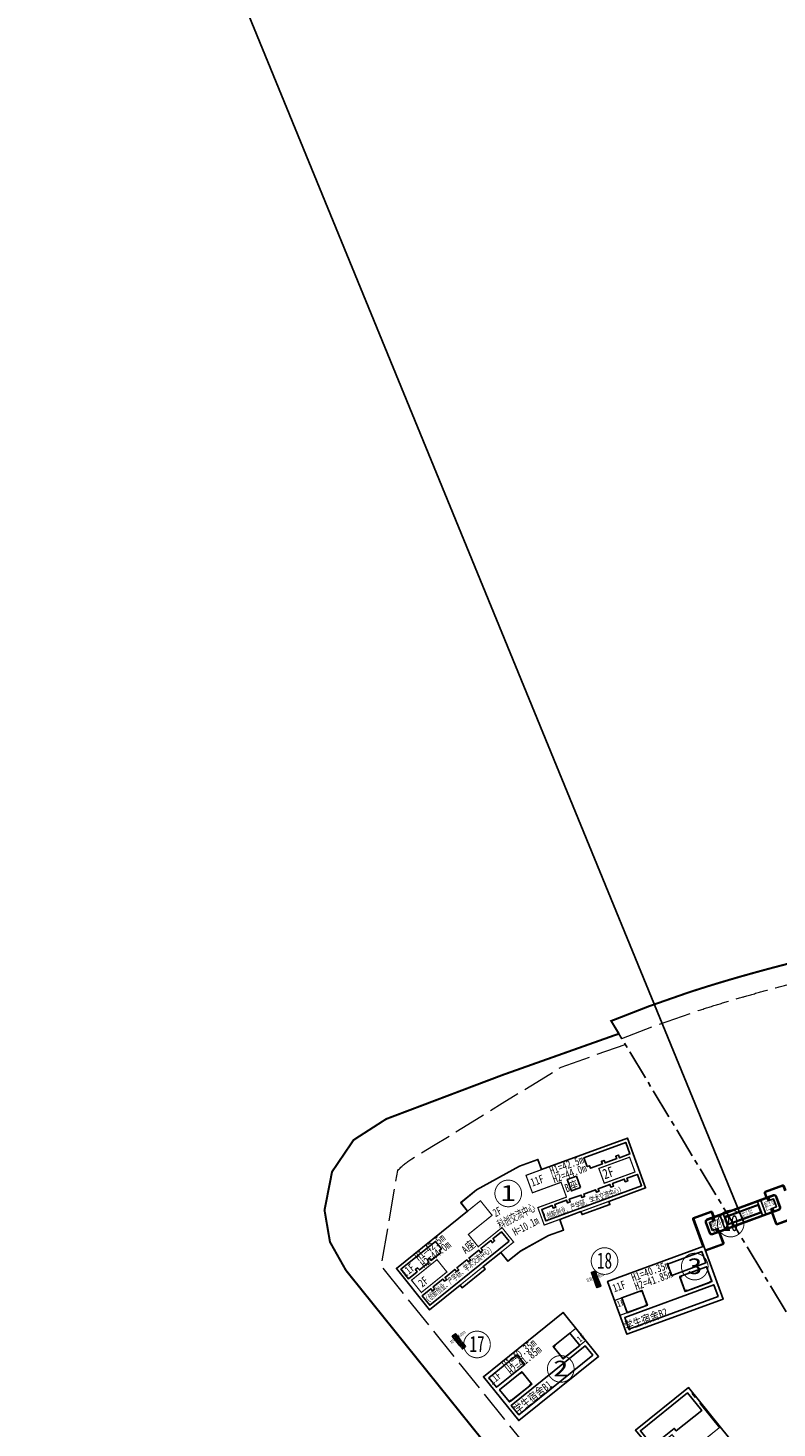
# Model space of a CAD drawing. Header units: millimetres. Extents: x 38389465 to 38395088, y 2473666 to 2480744.
# Tile 38 of 256: x 38393567 to 38393938, y 2476513 to 2477205. Entities that reach past the tile are written whole.
import ezdxf
from ezdxf.enums import TextEntityAlignment as Align

# ---------------------------------------------------------------- set-up
doc = ezdxf.new("R2010")
doc.units = ezdxf.units.MM
doc.header["$LTSCALE"] = 2
for name, pattern in [('0', [0]), ('CENTER2', [1.125, 0.75, -0.125, 0.125, -0.125]), ('X2', [10, 8, -2])]:
    doc.linetypes.add(name, pattern=pattern)
doc.layers.get('0').update_dxf_attribs({"linetype": 'CONTINUOUS', "lineweight": 9})
doc.layers.add('0核算', color=6, linetype='CONTINUOUS', plot=False)
for name, color, linetype in [('w-二期建筑', 40, 'CONTINUOUS'), ('w-文字', 7, 'CONTINUOUS'), ('w-楼栋号', 4, 'CONTINUOUS'), ('w-环境01', 84, 'CONTINUOUS'), ('w-用地红线', 1, 'CONTINUOUS'), ('一期建筑轮廓', 4, 'CONTINUOUS'), ('建筑占地', 3, 'CONTINUOUS'), ('文字', 7, 'CONTINUOUS')]:
    doc.layers.add(name, color=color, linetype=linetype)
doc.layers.add('w-屋顶绿化线', color=126, linetype='CONTINUOUS', lineweight=9)
doc.layers.add('建筑控制线', color=6, linetype='0', lineweight=9)
doc.styles.add('HZTXT', font='txt', dxfattribs={"width": 0.8})
doc.styles.add('中等线体', font='txt', dxfattribs={"width": 0.8})

# ---------------------------------------------------------------- blocks, each defined once
blk = doc.blocks.new('fuasiuikahnba')
at = {"layer": '一期建筑轮廓', "const_width": 0.6, "flags": 128}
for points in [[(0, 138), (0, 134.5), (0.5, 134.5), (0.5, 132.4), (0, 132.4), (0, 128.2), (0.5, 128.2), (0.5, 113.6), (0, 113.6), (0, 113), (8.4, 113), (8.4, 100), (0, 100), (0, 99.5), (0.5, 99.5), (0.5, 96.8), (0, 96.8), (0, 87), (33.6, 87), (33.6, 91.85), (42, 91.85), (42, 87), (75.6, 87), (75.6, 90.5), (75.1, 90.5), (75.1, 92.6), (75.6, 92.6), (75.6, 96.8), (75.1, 96.8), (75.1, 111.4), (75.6, 111.4), (75.6, 112), (67.2, 112), (67.2, 125), (75.6, 125), (75.6, 125.5), (75.1, 125.5), (75.1, 128.2), (75.6, 128.2), (75.6, 138), (42, 138), (42, 133.15), (33.6, 133.15), (33.6, 138)], [(0, 138), (0, 99.5), (0.5, 99.5), (0.5, 96.8), (0, 96.8), (0, 96.8), (0, 96.8), (0, 87), (33.6, 87), (33.6, 91.85), (42, 91.85), (42, 87), (75.6, 87), (75.6, 100), (75.1, 100), (75.1, 111.4), (75.6, 111.4), (75.6, 112), (67.2, 112), (67.2, 125), (75.6, 125), (75.6, 125.5), (75.1, 125.5), (75.1, 128.2), (75.6, 128.2), (75.6, 138), (42, 138), (42, 133.15), (33.6, 133.15), (33.6, 138)], [(46.27, 120.5), (46.27, 125), (20.9, 125), (20.9, 100), (54.7, 100), (54.7, 120.5), (54.7, 120.5), (54.7, 120.5)], [(0, 87), (8.4, 87), (8.4, 51), (0, 51)], [(0, 0), (0, 3.5), (0.5, 3.5), (0.5, 5.6), (0, 5.6), (0, 9.8), (0.5, 9.8), (0.5, 24.4), (0, 24.4), (0, 25), (8.4, 25), (8.4, 38), (0, 38), (0, 38.5), (0.5, 38.5), (0.5, 41.2), (0, 41.2), (0, 51), (33.6, 51), (33.6, 46.15), (42, 46.15), (42, 51), (75.6, 51), (75.6, 47.5), (75.1, 47.5), (75.1, 45.4), (75.6, 45.4), (75.6, 41.2), (75.1, 41.2), (75.1, 26.6), (75.6, 26.6), (75.6, 26), (67.2, 26), (67.2, 13), (75.6, 13), (75.6, 12.5), (75.1, 12.5), (75.1, 9.8), (75.6, 9.8), (75.6, 0), (42, 0), (42, 4.85), (33.6, 4.85), (33.6, 0)], [(0, 0), (0, 38.5), (0.5, 38.5), (0.5, 41.2), (0, 41.2), (0, 41.2), (0, 41.2), (0, 51), (33.6, 51), (33.6, 46.15), (42, 46.15), (42, 51), (75.6, 51), (75.6, 38), (75.1, 38), (75.1, 26.6), (75.6, 26.6), (75.6, 26), (67.2, 26), (67.2, 13), (75.6, 13), (75.6, 12.5), (75.1, 12.5), (75.1, 9.8), (75.6, 9.8), (75.6, 0), (42, 0), (42, 4.85), (33.6, 4.85), (33.6, 0)], [(46.27, 17.5), (46.27, 13), (20.9, 13), (20.9, 38), (54.7, 38), (54.7, 17.5), (54.7, 17.5), (54.7, 17.5)]]:
    blk.add_lwpolyline(points, close=True, dxfattribs=at)
for points in [[(75.6, 125), (75.6, 112)], [(75.6, 26), (75.6, 13)]]:
    blk.add_lwpolyline(points, dxfattribs=at)
blk = doc.blocks.new('fA$C5AA419EF')
at = {"layer": '一期建筑轮廓', "const_width": 600, "flags": 128}
for points in [[(0, 27800), (50600, 27800), (50600, 0), (0, 0)], [(3800, 17800), (0, 17800), (0, 10000), (3800, 10000)], [(14400, 10000), (3800, 10000), (3800, 17800), (14400, 17800)], [(48400, 17800), (34300, 17800), (34300, 10000), (48400, 10000)]]:
    blk.add_lwpolyline(points, close=True, dxfattribs=at)
blk = doc.blocks.new('fvahjafahba')
at = {"layer": '一期建筑轮廓', "const_width": 600, "flags": 128}
for points in [[(0, 24814), (8409, 0), (26735, 6210), (27249, 4695), (41171, 9413), (40657, 10928), (51265, 14523), (53062, 9219), (60637, 11763), (76218, 14231), (84223, 14231), (84223, 19831), (95423, 19831), (95452, 18221), (110123, 18231), (110123, 19831), (129473, 19831), (129473, 46031), (84223, 46031), (84223, 51431), (74597, 51431), (50563, 47650), (41107, 44408), (42856, 39337)], [(53528, 33239), (39226, 28393), (41730, 21006), (56031, 25852), (58984, 17139), (8409, 0), (0, 24814), (50575, 41953)], [(76073, 36831), (91173, 36831), (91173, 29031), (76073, 29031), (76073, 19831), (129473, 19831), (129473, 46031), (76073, 46031)], [(111073, 36831), (127273, 36831), (127273, 29031), (111073, 29031)], [(20379, 22006), (5036, 16807), (7540, 9419), (22883, 14619)]]:
    blk.add_lwpolyline(points, close=True, dxfattribs=at)
at = {"layer": '一期建筑轮廓', "flags": 128}
blk.add_lwpolyline([(99373, 31081), (99373, 37031), (94473, 37031), (94473, 31081)], close=True, dxfattribs=at)
blk = doc.blocks.new('东区北校门')
at = {"layer": 'w-二期建筑'}
for p, q in [((-38.6, -1.8), (-38.6, 0.1)), ((-37.9, -1.8), (-37.9, 0.1)), ((-34.37, 0.1), (-34.37, -7.9)), ((-32.6, 0.1), (-32.6, -7.9)), ((-14.6, 0.1), (-14.6, -7.9)), ((-12.83, 0.1), (-12.83, -7.9)), ((-9.3, -1.8), (-9.3, 0.1)), ((-8.6, -1.8), (-8.6, 0.1)), ((-38.6, -6), (-38.6, -7.9)), ((-37.9, -6), (-37.9, -7.9)), ((-32.6, -1.8), (-23.6, -1.8)), ((-32.6, -6), (-23.6, -6)), ((-32.3, -2.1), (-23.6, -2.1)), ((-32.3, -2.1), (-32.3, -5.7)), ((-32.3, -5.7), (-23.6, -5.7)), ((-14.6, -1.8), (-23.6, -1.8)), ((-14.9, -2.1), (-23.6, -2.1)), ((-14.9, -5.7), (-23.6, -5.7)), ((-14.6, -6), (-23.6, -6)), ((-14.9, -2.1), (-14.9, -5.7)), ((-9.3, -6), (-9.3, -7.9)), ((-8.6, -6), (-8.6, -7.9))]:
    blk.add_line(p, q, dxfattribs=at)
at = {"layer": 'w-二期建筑', "flags": 128}
for points in [[(-23.6, 0.1), (-41.1, 0.1, 0.414214), (-42.3, -1.1), (-42.3, -6.7, 0.414214), (-41.1, -7.9), (-23.6, -7.9)], [(-23.6, 0.1), (-6.1, 0.1, -0.414214), (-4.9, -1.1), (-4.9, -6.7, -0.414214), (-6.1, -7.9), (-23.6, -7.9)], [(-23.6, -0.3), (-41.1, -0.3, 0.414214), (-41.9, -1.1), (-41.9, -6.7, 0.414214), (-41.1, -7.5), (-23.6, -7.5)], [(-23.6, -0.3), (-6.1, -0.3, -0.414214), (-5.3, -1.1), (-5.3, -6.7, -0.414214), (-6.1, -7.5), (-23.6, -7.5)]]:
    blk.add_lwpolyline(points, format="xyb", dxfattribs=at)
at = {"layer": 'w-二期建筑', "const_width": 0.2}
for points in [[(-40.5, -1.8), (-35.5, -1.8), (-35.5, -6), (-40.5, -6)], [(-6.7, -1.8), (-11.7, -1.8), (-11.7, -6), (-6.7, -6)]]:
    blk.add_lwpolyline(points, close=True, dxfattribs=at)
at = {"layer": 'w-环境01', "linetype": 'ByBlock', "flags": 128}
for points in [[(-47.6, -11.9), (-47.6, 2.5, -0.414214), (-47, 3.1), (-37.93, 3.1, -0.414214), (-37.33, 2.5), (-37.33, 0.1)], [(-47.2, -11.9), (-47.2, 2.5, -0.414214), (-47, 2.7), (-37.93, 2.7, -0.414214), (-37.73, 2.5), (-37.73, 0.1)], [(0.4, 0.1), (0.4, 2.5, 0.414214), (-0.2, 3.1), (-9.26, 3.1, 0.414214), (-9.86, 2.5), (-9.86, 0.1)], [(0, 0.1), (0, 2.5, 0.414214), (-0.2, 2.7), (-9.26, 2.7, 0.414214), (-9.46, 2.5), (-9.46, 0.1)], [(-47.2, -14.3), (-37.93, -14.3, 0.414214), (-37.33, -13.7), (-37.33, -7.9)], [(-47.2, -13.9), (-37.93, -13.9, 0.414214), (-37.73, -13.7), (-37.73, -7.9)], [(0, -14.3), (-9.26, -14.3, -0.414214), (-9.86, -13.7), (-9.86, -7.9)], [(0, -13.9), (-9.26, -13.9, -0.414214), (-9.46, -13.7), (-9.46, -7.9)]]:
    blk.add_lwpolyline(points, format="xyb", dxfattribs=at)

msp = doc.modelspace()

# ---------------------------------------------------------------- linework, layer by layer
at = {"layer": '0核算', "color": 2, "linetype": 'Continuous', "flags": 128}
msp.add_lwpolyline([(38393921.639, 2476614.16), (38392296.554, 2480576.597)], dxfattribs=at)
at = {"layer": '0核算'}
for points in [[(38393749.663, 2476591.933), (38393784.909, 2476620.31), (38393781.523, 2476624.516), (38393789.287, 2476630.767), (38393810.554, 2476642.583), (38393819.593, 2476645.894), (38393821.45, 2476640.823), (38393863.939, 2476656.386), (38393872.95, 2476631.785), (38393854.781, 2476625.129), (38393855.331, 2476623.627), (38393841.528, 2476618.571), (38393840.978, 2476620.074), (38393830.461, 2476616.221), (38393832.387, 2476610.963), (38393824.871, 2476608.21), (38393811.054, 2476600.533), (38393804.851, 2476595.54), (38393801.34, 2476599.902), (38393792.616, 2476592.878), (38393793.619, 2476591.632), (38393782.169, 2476582.413), (38393781.165, 2476583.659), (38393766.093, 2476571.525)], [(38393905.959, 2476610.754), (38393908.682, 2476611.751), (38393909.335, 2476609.967), (38393935.627, 2476619.598), (38393934.974, 2476621.382), (38393937.697, 2476622.379), (38393936.252, 2476626.323), (38393933.529, 2476625.326), (38393932.875, 2476627.11), (38393906.584, 2476617.479), (38393907.237, 2476615.695), (38393904.514, 2476614.698)], [(38393911.258, 2476576.806), (38393901.697, 2476602.91), (38393854.184, 2476585.507), (38393863.745, 2476559.403)], [(38393890.856, 2476588.023), (38393890.77, 2476588.258), (38393903.07, 2476592.763), (38393905.667, 2476585.674), (38393904.728, 2476585.33), (38393904.814, 2476585.095), (38393893.452, 2476580.934), (38393893.366, 2476581.168), (38393892.427, 2476580.824), (38393889.917, 2476587.679)], [(38393873.122, 2476575.67), (38393873.741, 2476573.98), (38393872.802, 2476573.636), (38393872.888, 2476573.401), (38393863.874, 2476570.1), (38393861.191, 2476577.424), (38393870.206, 2476580.726), (38393870.292, 2476580.491), (38393871.231, 2476580.835)], [(38393810.189, 2476516.754), (38393792.755, 2476538.408), (38393832.169, 2476570.14), (38393849.602, 2476548.486)], [(38393830.829, 2476548.842), (38393831.958, 2476547.44), (38393832.737, 2476548.067), (38393832.894, 2476547.872), (38393840.371, 2476553.892), (38393835.48, 2476559.968), (38393828.002, 2476553.948), (38393828.159, 2476553.753), (38393827.38, 2476553.126)], [(38393811.1, 2476540.019), (38393810.944, 2476540.214), (38393800.74, 2476531.999), (38393805.474, 2476526.118), (38393806.253, 2476526.745), (38393806.41, 2476526.55), (38393815.835, 2476534.138), (38393815.678, 2476534.333), (38393816.457, 2476534.96), (38393811.879, 2476540.646)], [(38393894.16, 2476533.006), (38393867.988, 2476511.936), (38393871.03, 2476508.158), (38393864.487, 2476502.89), (38393861.445, 2476506.668), (38393835.273, 2476485.597), (38393867.256, 2476445.871), (38393893.428, 2476466.942), (38393890.386, 2476470.72), (38393896.929, 2476475.988), (38393899.971, 2476472.21), (38393919.444, 2476487.888), (38393942.02, 2476459.846), (38393922.547, 2476444.169), (38393925.588, 2476440.391), (38393919.045, 2476435.123), (38393916.004, 2476438.901), (38393889.832, 2476417.83), (38393921.814, 2476378.105), (38393947.986, 2476399.175), (38393944.945, 2476402.953), (38393951.488, 2476408.221), (38393954.529, 2476404.443), (38393980.701, 2476425.514)]]:
    msp.add_lwpolyline(points, close=True, dxfattribs=at)
at = {"layer": '0核算', "color": 3}
for points in [[(38393858.236, 2476647.535), (38393858.424, 2476647.603), (38393859.55, 2476648.016), (38393860.015, 2476646.748), (38393865.179, 2476648.64), (38393863.116, 2476654.274), (38393842.458, 2476646.707), (38393844.057, 2476642.341), (38393845.278, 2476642.788), (38393845.742, 2476641.521), (38393851.564, 2476643.653), (38393851.392, 2476644.122), (38393851.392, 2476644.122), (38393851.323, 2476644.31), (38393851.099, 2476644.921), (38393851.099, 2476644.921), (38393851.287, 2476644.989), (38393852.414, 2476645.402), (38393852.878, 2476644.134), (38393858.7, 2476646.267), (38393858.528, 2476646.736), (38393858.528, 2476646.736), (38393858.459, 2476646.924), (38393858.236, 2476647.535)], [(38393868.894, 2476638.499), (38393863.729, 2476636.607), (38393863.901, 2476636.138), (38393863.901, 2476636.138), (38393863.97, 2476635.95), (38393864.194, 2476635.34), (38393862.879, 2476634.858), (38393862.415, 2476636.126), (38393856.593, 2476633.993), (38393856.765, 2476633.524), (38393856.765, 2476633.524), (38393856.834, 2476633.336), (38393857.057, 2476632.726), (38393855.743, 2476632.244), (38393855.278, 2476633.512), (38393849.457, 2476631.379), (38393849.629, 2476630.91), (38393849.629, 2476630.91), (38393849.697, 2476630.722), (38393849.921, 2476630.112), (38393848.606, 2476629.63), (38393848.142, 2476630.898), (38393842.32, 2476628.766), (38393842.492, 2476628.296), (38393842.492, 2476628.296), (38393842.561, 2476628.108), (38393842.785, 2476627.498), (38393841.47, 2476627.016), (38393841.006, 2476628.284), (38393835.184, 2476626.152), (38393835.356, 2476625.682), (38393835.356, 2476625.682), (38393835.425, 2476625.494), (38393835.648, 2476624.884), (38393834.334, 2476624.402), (38393833.869, 2476625.67), (38393828.048, 2476623.538), (38393828.219, 2476623.068), (38393828.219, 2476623.068), (38393828.288, 2476622.88), (38393828.512, 2476622.27), (38393827.197, 2476621.789), (38393826.733, 2476623.056), (38393821.568, 2476621.165), (38393823.632, 2476615.531), (38393870.957, 2476632.865)], [(38393805.453, 2476605.396), (38393801.691, 2476610.07), (38393797.407, 2476606.621), (38393797.72, 2476606.231), (38393797.72, 2476606.231), (38393797.846, 2476606.075), (38393798.253, 2476605.569), (38393797.163, 2476604.691), (38393796.316, 2476605.743), (38393791.487, 2476601.854), (38393791.8, 2476601.465), (38393791.8, 2476601.465), (38393791.926, 2476601.309), (38393792.333, 2476600.803), (38393791.243, 2476599.925), (38393790.396, 2476600.977), (38393785.567, 2476597.088), (38393785.88, 2476596.699), (38393785.88, 2476596.699), (38393786.006, 2476596.543), (38393786.414, 2476596.037), (38393785.323, 2476595.159), (38393784.476, 2476596.211), (38393779.647, 2476592.322), (38393779.961, 2476591.933), (38393779.961, 2476591.933), (38393780.086, 2476591.777), (38393780.494, 2476591.271), (38393779.403, 2476590.393), (38393778.557, 2476591.444), (38393773.727, 2476587.556), (38393774.041, 2476587.167), (38393774.041, 2476587.167), (38393774.166, 2476587.011), (38393774.574, 2476586.505), (38393773.483, 2476585.627), (38393772.637, 2476586.678), (38393767.807, 2476582.79), (38393768.121, 2476582.401), (38393768.121, 2476582.401), (38393768.246, 2476582.245), (38393768.654, 2476581.739), (38393767.563, 2476580.861), (38393766.717, 2476581.912), (38393762.433, 2476578.463), (38393766.195, 2476573.79)], [(38393765.017, 2476596.142), (38393766.108, 2476597.02), (38393766.954, 2476595.969), (38393771.784, 2476599.857), (38393771.47, 2476600.246), (38393771.47, 2476600.246), (38393771.345, 2476600.402), (38393770.937, 2476600.908), (38393771.95, 2476601.724), (38393769.034, 2476605.346), (38393751.897, 2476591.549), (38393755.66, 2476586.876), (38393759.944, 2476590.325), (38393759.63, 2476590.714), (38393759.63, 2476590.714), (38393759.505, 2476590.87), (38393759.097, 2476591.376), (38393760.188, 2476592.254), (38393761.035, 2476591.203), (38393765.864, 2476595.091), (38393765.55, 2476595.48), (38393765.55, 2476595.48), (38393765.425, 2476595.636)], [(38393883.827, 2476594.128), (38393900.729, 2476600.319), (38393902.793, 2476594.685), (38393885.891, 2476588.494)], [(38393864.713, 2476561.994), (38393908.846, 2476578.159), (38393906.782, 2476583.793), (38393862.65, 2476567.628)], [(38393846.883, 2476548.993), (38393810.274, 2476519.519), (38393806.511, 2476524.192), (38393843.121, 2476553.666)], [(38393809.495, 2476549.189), (38393795.474, 2476537.901), (38393799.237, 2476533.228), (38393813.257, 2476544.516)], [(38393893.668, 2476530.428), (38393870.378, 2476511.677), (38393876.399, 2476504.2), (38393887.148, 2476512.854), (38393888.151, 2476511.608), (38393900.692, 2476521.704)]]:
    msp.add_lwpolyline(points, close=True, dxfattribs=at)
at = {"layer": '0核算', "color": 1}
msp.add_lwpolyline([(38393922.481, 2476614.783), (38393906.049, 2476608.764, -0.4142136), (38393904.509, 2476609.478), (38393902.583, 2476614.736, -0.4142136), (38393903.297, 2476616.275), (38393919.73, 2476622.295), (38393936.162, 2476628.314, -0.4142136), (38393937.701, 2476627.6), (38393939.628, 2476622.341, -0.4142136), (38393938.914, 2476620.802)], format="xyb", close=True, dxfattribs=at)
at = {"layer": '0核算'}
msp.add_lwpolyline([(38393867.988, 2476511.936), (38393894.16, 2476533.006), (38393980.701, 2476425.514)], dxfattribs=at)
at = {"layer": 'w-屋顶绿化线'}
for points in [[(38393858.236, 2476647.535), (38393858.424, 2476647.603), (38393859.55, 2476648.016), (38393860.015, 2476646.748), (38393865.179, 2476648.64), (38393863.116, 2476654.274), (38393842.458, 2476646.707), (38393844.057, 2476642.341), (38393845.278, 2476642.788), (38393845.742, 2476641.521), (38393851.564, 2476643.653), (38393851.392, 2476644.122), (38393851.392, 2476644.122), (38393851.323, 2476644.31), (38393851.099, 2476644.921), (38393851.099, 2476644.921), (38393851.287, 2476644.989), (38393852.414, 2476645.402), (38393852.878, 2476644.134), (38393858.7, 2476646.267), (38393858.528, 2476646.736), (38393858.528, 2476646.736), (38393858.459, 2476646.924), (38393858.236, 2476647.535)], [(38393868.894, 2476638.499), (38393863.729, 2476636.607), (38393863.901, 2476636.138), (38393863.901, 2476636.138), (38393863.97, 2476635.95), (38393864.194, 2476635.34), (38393862.879, 2476634.858), (38393862.415, 2476636.126), (38393856.593, 2476633.993), (38393856.765, 2476633.524), (38393856.765, 2476633.524), (38393856.834, 2476633.336), (38393857.057, 2476632.726), (38393855.743, 2476632.244), (38393855.278, 2476633.512), (38393849.457, 2476631.379), (38393849.629, 2476630.91), (38393849.629, 2476630.91), (38393849.697, 2476630.722), (38393849.921, 2476630.112), (38393848.606, 2476629.63), (38393848.142, 2476630.898), (38393842.32, 2476628.766), (38393842.492, 2476628.296), (38393842.492, 2476628.296), (38393842.561, 2476628.108), (38393842.785, 2476627.498), (38393841.47, 2476627.016), (38393841.006, 2476628.284), (38393835.184, 2476626.152), (38393835.356, 2476625.682), (38393835.356, 2476625.682), (38393835.425, 2476625.494), (38393835.648, 2476624.884), (38393834.334, 2476624.402), (38393833.869, 2476625.67), (38393828.048, 2476623.538), (38393828.219, 2476623.068), (38393828.219, 2476623.068), (38393828.288, 2476622.88), (38393828.512, 2476622.27), (38393827.197, 2476621.789), (38393826.733, 2476623.056), (38393821.568, 2476621.165), (38393823.632, 2476615.531), (38393870.957, 2476632.865)], [(38393805.453, 2476605.396), (38393801.691, 2476610.07), (38393797.407, 2476606.621), (38393797.72, 2476606.231), (38393797.72, 2476606.231), (38393797.846, 2476606.075), (38393798.253, 2476605.569), (38393797.163, 2476604.691), (38393796.316, 2476605.743), (38393791.487, 2476601.854), (38393791.8, 2476601.465), (38393791.8, 2476601.465), (38393791.926, 2476601.309), (38393792.333, 2476600.803), (38393791.243, 2476599.925), (38393790.396, 2476600.977), (38393785.567, 2476597.088), (38393785.88, 2476596.699), (38393785.88, 2476596.699), (38393786.006, 2476596.543), (38393786.414, 2476596.037), (38393785.323, 2476595.159), (38393784.476, 2476596.211), (38393779.647, 2476592.322), (38393779.961, 2476591.933), (38393779.961, 2476591.933), (38393780.086, 2476591.777), (38393780.494, 2476591.271), (38393779.403, 2476590.393), (38393778.557, 2476591.444), (38393773.727, 2476587.556), (38393774.041, 2476587.167), (38393774.041, 2476587.167), (38393774.166, 2476587.011), (38393774.574, 2476586.505), (38393773.483, 2476585.627), (38393772.637, 2476586.678), (38393767.807, 2476582.79), (38393768.121, 2476582.401), (38393768.121, 2476582.401), (38393768.246, 2476582.245), (38393768.654, 2476581.739), (38393767.563, 2476580.861), (38393766.717, 2476581.912), (38393762.433, 2476578.463), (38393766.195, 2476573.79)], [(38393765.017, 2476596.142), (38393766.108, 2476597.02), (38393766.954, 2476595.969), (38393771.784, 2476599.857), (38393771.47, 2476600.246), (38393771.47, 2476600.246), (38393771.345, 2476600.402), (38393770.937, 2476600.908), (38393771.95, 2476601.724), (38393769.034, 2476605.346), (38393751.897, 2476591.549), (38393755.66, 2476586.876), (38393759.944, 2476590.325), (38393759.63, 2476590.714), (38393759.63, 2476590.714), (38393759.505, 2476590.87), (38393759.097, 2476591.376), (38393760.188, 2476592.254), (38393761.035, 2476591.203), (38393765.864, 2476595.091), (38393765.55, 2476595.48), (38393765.55, 2476595.48), (38393765.425, 2476595.636)], [(38393883.827, 2476594.128), (38393900.729, 2476600.319), (38393902.793, 2476594.685), (38393885.891, 2476588.494)], [(38393864.713, 2476561.994), (38393908.846, 2476578.159), (38393906.782, 2476583.793), (38393862.65, 2476567.628)], [(38393846.883, 2476548.993), (38393810.274, 2476519.519), (38393806.511, 2476524.192), (38393843.121, 2476553.666)], [(38393809.495, 2476549.189), (38393795.474, 2476537.901), (38393799.237, 2476533.228), (38393813.257, 2476544.516)], [(38393893.668, 2476530.428), (38393870.378, 2476511.677), (38393876.399, 2476504.2), (38393887.148, 2476512.854), (38393888.151, 2476511.608), (38393900.692, 2476521.704)]]:
    msp.add_lwpolyline(points, close=True, dxfattribs=at)
at = {"layer": 'w-楼栋号', "color": 3, "linetype": 'Continuous', "const_width": 0.471}
for points in [[(38393811.58, 2476629.063, 1), (38393798.404, 2476629.063, 1)], [(38393859.234, 2476595.615, 1), (38393846.057, 2476595.615, 1)], [(38393903.859, 2476592.886, 1), (38393890.682, 2476592.886, 1)], [(38393796.156, 2476554.368, 1), (38393782.979, 2476554.368, 1)], [(38393837.575, 2476542.282, 1), (38393824.399, 2476542.282, 1)]]:
    msp.add_lwpolyline(points, format="xyb", close=True, dxfattribs=at)
at = {"layer": 'w-楼栋号', "linetype": 'Continuous', "const_width": 0.471}
msp.add_lwpolyline([(38393921.639, 2476614.16, 1), (38393908.462, 2476614.16, 1)], format="xyb", close=True, dxfattribs=at)
at = {"layer": 'w-用地红线', "linetype": 'CENTER2', "ltscale": 10, "const_width": 1, "flags": 128}
msp.add_lwpolyline([(38393859.738, 2476708.042), (38393859.731, 2476708.053), (38393855.932, 2476714.364), (38393874.694, 2476721.66), (38393893.701, 2476728.288), (38393894.11, 2476728.423), (38393894.714, 2476728.621), (38393895.317, 2476728.818), (38393895.922, 2476729.015), (38393896.526, 2476729.211), (38393897.131, 2476729.407), (38393897.736, 2476729.602), (38393898.342, 2476729.796), (38393898.948, 2476729.99), (38393899.554, 2476730.183), (38393900.146, 2476730.371), (38393900.754, 2476730.563), (38393901.361, 2476730.755), (38393901.969, 2476730.946), (38393902.577, 2476731.137), (38393903.186, 2476731.327), (38393903.795, 2476731.516), (38393904.404, 2476731.705), (38393905.014, 2476731.893), (38393905.624, 2476732.081), (38393906.234, 2476732.269), (38393906.845, 2476732.456), (38393907.456, 2476732.642), (38393908.068, 2476732.828), (38393908.679, 2476733.013), (38393909.292, 2476733.198), (38393909.904, 2476733.382), (38393910.517, 2476733.566), (38393911.13, 2476733.749), (38393911.744, 2476733.932), (38393912.357, 2476734.115), (38393912.972, 2476734.296), (38393913.586, 2476734.478), (38393914.201, 2476734.659), (38393914.816, 2476734.839), (38393915.432, 2476735.019), (38393916.048, 2476735.198), (38393916.664, 2476735.377), (38393917.28, 2476735.556), (38393917.897, 2476735.734), (38393918.514, 2476735.912), (38393918.736, 2476735.976), (38393919.132, 2476736.089), (38393919.75, 2476736.266), (38393920.368, 2476736.442), (38393920.986, 2476736.618), (38393921.605, 2476736.793), (38393922.224, 2476736.968), (38393922.844, 2476737.143), (38393923.463, 2476737.317), (38393924.083, 2476737.49), (38393924.704, 2476737.664), (38393925.324, 2476737.837), (38393925.945, 2476738.009), (38393926.566, 2476738.181), (38393927.188, 2476738.353), (38393927.81, 2476738.524), (38393928.432, 2476738.695), (38393929.055, 2476738.865), (38393929.677, 2476739.035), (38393930.3, 2476739.205), (38393930.924, 2476739.374), (38393931.547, 2476739.543), (38393932.171, 2476739.711), (38393932.796, 2476739.879), (38393933.42, 2476740.047), (38393934.045, 2476740.214), (38393934.67, 2476740.381), (38393935.295, 2476740.548), (38393935.921, 2476740.714), (38393936.547, 2476740.88), (38393937.173, 2476741.046), (38393937.8, 2476741.211), (38393938.427, 2476741.376), (38393939.054, 2476741.541), (38393939.681, 2476741.705), (38393940.309, 2476741.869), (38393940.937, 2476742.032), (38393941.565, 2476742.195), (38393942.194, 2476742.358), (38393942.822, 2476742.521), (38393943.451, 2476742.683), (38393944.081, 2476742.845), (38393944.71, 2476743.007), (38393945.34, 2476743.168), (38393945.97, 2476743.329), (38393946.601, 2476743.49), (38393947.231, 2476743.65), (38393947.862, 2476743.81), (38393948.493, 2476743.97), (38393949.125, 2476744.13), (38393949.756, 2476744.289), (38393950.388, 2476744.448), (38393951.021, 2476744.607), (38393952.286, 2476744.924), (38393952.919, 2476745.082), (38393954.186, 2476745.397), (38393954.819, 2476745.554), (38393956.088, 2476745.868), (38393956.722, 2476746.024), (38393957.992, 2476746.337), (38393958.627, 2476746.493), (38393959.898, 2476746.803), (38393960.534, 2476746.959), (38393961.807, 2476747.268), (38393963.081, 2476747.577), (38393964.355, 2476747.885), (38393965.631, 2476748.193), (38393966.907, 2476748.499), (38393968.185, 2476748.805), (38393969.463, 2476749.11), (38393970.742, 2476749.415), (38393972.022, 2476749.719), (38393973.303, 2476750.022), (38393974.585, 2476750.325), (38393975.868, 2476750.628), (38393977.152, 2476750.929), (38393978.436, 2476751.231), (38393978.718, 2476751.297), (38393977.403, 2476745.188), (38393977.622, 2476744.214), (38393977.805, 2476743.398), (38394027.164, 2476759.929), (38394049.89, 2476766.158), (38394051.537, 2476766.609), (38394060.229, 2476768.991), (38394060.245, 2476768.995), (38394090.226, 2476776.725), (38394099.166, 2476779.03), (38394102.337, 2476779.759), (38394105.816, 2476780.559), (38394107.426, 2476780.828), (38394114.984, 2476782.631), (38394119.236, 2476783.646), (38394151.974, 2476791.174), (38394153.282, 2476785.541), (38394154.25, 2476781.373), (38394154.775, 2476779.114), (38394155.37, 2476776.553), (38394156.453, 2476771.89), (38394157.481, 2476767.465), (38394182.809, 2476658.41), (38394185.122, 2476648.453), (38394185.79, 2476645.579), (38394186.026, 2476644.562), (38394186.146, 2476644.046), (38394198.773, 2476589.681), (38394200.426, 2476582.562), (38394201.969, 2476575.92), (38394222.454, 2476487.718), (38394227.127, 2476467.601), (38394227.897, 2476464.286), (38394228.416, 2476462.048), (38394241.257, 2476406.764), (38394244.481, 2476392.882), (38394245.041, 2476390.47), (38394252.412, 2476358.736), (38394257.574, 2476336.509), (38394259.938, 2476326.33), (38394260.94, 2476317.138), (38394239.964, 2476296.526), (38394131.858, 2476190.294), (38394123.042, 2476181.631), (38394114.409, 2476173.148), (38394086.333, 2476145.558), (38394079.444, 2476153.247), (38394070.015, 2476163.772), (38394056.053, 2476180.035), (38394054.085, 2476182.327), (38394052.332, 2476184.458), (38394038.549, 2476201.212), (38394034.403, 2476206.362), (38393935.313, 2476329.445), (38393930.063, 2476335.965), (38393922.31, 2476345.596), (38393869.791, 2476410.832), (38393856.47, 2476427.378), (38393823.475, 2476468.362), (38393725.829, 2476589.651), (38393724.689, 2476591.066), (38393716.817, 2476605.057), (38393714.119, 2476620.79), (38393714.219, 2476621.3), (38393715.742, 2476629.054), (38393717.85, 2476639.783), (38393720.125, 2476643.137), (38393722.231, 2476646.243), (38393728.516, 2476655.51), (38393744.622, 2476665.876), (38393802.231, 2476687.655), (38393859.735, 2476708.047)], close=True, dxfattribs=at)
msp.add_lwpolyline([(38393859.738, 2476708.042), (38393859.731, 2476708.053), (38393855.932, 2476714.364), (38393874.694, 2476721.66), (38393893.701, 2476728.288), (38393894.11, 2476728.423), (38393894.714, 2476728.621), (38393895.317, 2476728.818), (38393895.922, 2476729.015), (38393896.526, 2476729.211), (38393897.131, 2476729.407), (38393897.736, 2476729.602), (38393898.342, 2476729.796), (38393898.948, 2476729.99), (38393899.554, 2476730.183), (38393900.146, 2476730.371), (38393900.754, 2476730.563), (38393901.361, 2476730.755), (38393901.969, 2476730.946), (38393902.577, 2476731.137), (38393903.186, 2476731.327), (38393903.795, 2476731.516), (38393904.404, 2476731.705), (38393905.014, 2476731.893), (38393905.624, 2476732.081), (38393906.234, 2476732.269), (38393906.845, 2476732.456), (38393907.456, 2476732.642), (38393908.068, 2476732.828), (38393908.679, 2476733.013), (38393909.292, 2476733.198), (38393909.904, 2476733.382), (38393910.517, 2476733.566), (38393911.13, 2476733.749), (38393911.744, 2476733.932), (38393912.357, 2476734.115), (38393912.972, 2476734.296), (38393913.586, 2476734.478), (38393914.201, 2476734.659), (38393914.816, 2476734.839), (38393915.432, 2476735.019), (38393916.048, 2476735.198), (38393916.664, 2476735.377), (38393917.28, 2476735.556), (38393917.897, 2476735.734), (38393918.514, 2476735.912), (38393918.736, 2476735.976), (38393919.132, 2476736.089), (38393919.75, 2476736.266), (38393920.368, 2476736.442), (38393920.986, 2476736.618), (38393921.605, 2476736.793), (38393922.224, 2476736.968), (38393922.844, 2476737.143), (38393923.463, 2476737.317), (38393924.083, 2476737.49), (38393924.704, 2476737.664), (38393925.324, 2476737.837), (38393925.945, 2476738.009), (38393926.566, 2476738.181), (38393927.188, 2476738.353), (38393927.81, 2476738.524), (38393928.432, 2476738.695), (38393929.055, 2476738.865), (38393929.677, 2476739.035), (38393930.3, 2476739.205), (38393930.924, 2476739.374), (38393931.547, 2476739.543), (38393932.171, 2476739.711), (38393932.796, 2476739.879), (38393933.42, 2476740.047), (38393934.045, 2476740.214), (38393934.67, 2476740.381), (38393935.295, 2476740.548), (38393935.921, 2476740.714), (38393936.547, 2476740.88), (38393937.173, 2476741.046), (38393937.8, 2476741.211), (38393938.427, 2476741.376), (38393939.054, 2476741.541), (38393939.681, 2476741.705), (38393940.309, 2476741.869), (38393940.937, 2476742.032), (38393941.565, 2476742.195), (38393942.194, 2476742.358), (38393942.822, 2476742.521), (38393943.451, 2476742.683), (38393944.081, 2476742.845), (38393944.71, 2476743.007), (38393945.34, 2476743.168), (38393945.97, 2476743.329), (38393946.601, 2476743.49), (38393947.231, 2476743.65), (38393947.862, 2476743.81), (38393948.493, 2476743.97), (38393949.125, 2476744.13), (38393949.756, 2476744.289), (38393950.388, 2476744.448), (38393951.021, 2476744.607), (38393952.286, 2476744.924), (38393952.919, 2476745.082), (38393954.186, 2476745.397), (38393954.819, 2476745.554), (38393956.088, 2476745.868), (38393956.722, 2476746.024), (38393957.992, 2476746.337), (38393958.627, 2476746.493), (38393959.898, 2476746.803), (38393960.534, 2476746.959), (38393961.807, 2476747.268), (38393963.081, 2476747.577), (38393964.355, 2476747.885), (38393965.631, 2476748.193), (38393966.907, 2476748.499), (38393968.185, 2476748.805), (38393969.463, 2476749.11), (38393970.742, 2476749.415), (38393972.022, 2476749.719), (38393973.303, 2476750.022), (38393974.585, 2476750.325), (38393975.868, 2476750.628), (38393977.152, 2476750.929), (38393978.436, 2476751.231), (38393978.718, 2476751.297), (38393977.403, 2476745.188), (38393977.622, 2476744.214), (38393977.805, 2476743.398), (38394027.164, 2476759.929), (38394049.89, 2476766.158), (38394051.537, 2476766.609), (38394060.229, 2476768.991), (38394060.245, 2476768.995), (38394090.226, 2476776.725), (38394099.166, 2476779.03), (38394102.337, 2476779.759), (38394105.816, 2476780.559), (38394107.426, 2476780.828), (38394114.984, 2476782.631), (38394119.236, 2476783.646), (38394151.974, 2476791.174), (38394153.282, 2476785.541), (38394154.25, 2476781.373), (38394154.775, 2476779.114), (38394155.37, 2476776.553), (38394156.453, 2476771.89), (38394157.481, 2476767.465), (38394182.809, 2476658.41), (38394185.122, 2476648.453), (38394185.79, 2476645.579), (38394186.026, 2476644.562), (38394186.146, 2476644.046), (38394198.773, 2476589.681), (38394200.426, 2476582.562), (38394201.969, 2476575.92), (38394222.454, 2476487.718), (38394227.127, 2476467.601), (38394227.897, 2476464.286), (38394228.416, 2476462.048), (38394241.257, 2476406.764), (38394244.481, 2476392.882), (38394245.041, 2476390.47), (38394252.412, 2476358.736), (38394257.574, 2476336.509), (38394259.938, 2476326.33), (38394260.94, 2476317.138), (38394239.964, 2476296.526), (38394131.858, 2476190.294), (38394123.042, 2476181.631), (38394114.409, 2476173.148), (38394086.333, 2476145.558), (38394079.444, 2476153.247), (38394070.015, 2476163.772), (38394056.053, 2476180.035), (38394054.085, 2476182.327), (38394052.332, 2476184.458), (38394038.549, 2476201.212), (38394034.403, 2476206.362), (38393935.313, 2476329.445), (38393930.063, 2476335.965), (38393922.31, 2476345.596), (38393869.791, 2476410.832), (38393856.47, 2476427.378), (38393823.475, 2476468.362), (38393725.829, 2476589.651), (38393724.689, 2476591.066), (38393716.817, 2476605.057), (38393714.119, 2476620.79), (38393714.219, 2476621.3), (38393715.742, 2476629.054), (38393717.85, 2476639.783), (38393720.125, 2476643.137), (38393722.231, 2476646.243), (38393728.516, 2476655.51), (38393744.622, 2476665.876), (38393802.231, 2476687.655), (38393859.735, 2476708.047)], close=True, dxfattribs=at)
at = {"layer": 'w-用地红线', "linetype": 'CENTER2', "ltscale": 10, "flags": 128}
msp.add_lwpolyline([(38393922.31, 2476345.596), (38393922.689, 2476345.779), (38393925.3, 2476347.038), (38393928.751, 2476348.701), (38393929.239, 2476348.936), (38393939.583, 2476353.923), (38393943.672, 2476355.895), (38393950.458, 2476359.167), (38393983.941, 2476375.311), (38394038.432, 2476401.509), (38394042.945, 2476403.679), (38394042.942, 2476403.684), (38394042.932, 2476403.7), (38394031.916, 2476422.003), (38394016.218, 2476448.083), (38394011.285, 2476448.958), (38394007.849, 2476449.638), (38394001.093, 2476451.649), (38393997.059, 2476454.204), (38393993.384, 2476459.461), (38393990.823, 2476468.112), (38393989.378, 2476477.105), (38393988.446, 2476486.744), (38393989.935, 2476491.745), (38393988.177, 2476494.667), (38393931.881, 2476588.19), (38393912.798, 2476619.892), (38393859.738, 2476708.042), (38393859.731, 2476708.053), (38393855.932, 2476714.364)], dxfattribs=at)
at = {"layer": '一期建筑轮廓', "const_width": 0.2, "flags": 128}
for points in [[(38393848.024, 2476590.695), (38393846.146, 2476590.007), (38393848.896, 2476582.495), (38393850.774, 2476583.182)], [(38393778.865, 2476559.653), (38393777.307, 2476558.398), (38393782.324, 2476552.167), (38393783.882, 2476553.421)]]:
    msp.add_lwpolyline(points, close=True, dxfattribs=at)
at = {"layer": '一期建筑轮廓', "flags": 128}
for points in [[(38393848.712, 2476588.817), (38393848.024, 2476590.695), (38393846.146, 2476590.007), (38393846.833, 2476588.129), (38393848.712, 2476588.817), (38393846.146, 2476590.007), (38393848.024, 2476590.695), (38393846.833, 2476588.129)], [(38393849.399, 2476586.938), (38393848.712, 2476588.817), (38393846.833, 2476588.129), (38393847.521, 2476586.251), (38393849.399, 2476586.938), (38393846.833, 2476588.129), (38393848.712, 2476588.817), (38393847.521, 2476586.251)], [(38393850.087, 2476585.06), (38393849.399, 2476586.938), (38393847.521, 2476586.251), (38393848.209, 2476584.373), (38393850.087, 2476585.06), (38393847.521, 2476586.251), (38393849.399, 2476586.938), (38393848.209, 2476584.373)], [(38393850.774, 2476583.182), (38393850.087, 2476585.06), (38393848.209, 2476584.373), (38393848.896, 2476582.495), (38393850.774, 2476583.182), (38393848.209, 2476584.373), (38393850.087, 2476585.06), (38393848.896, 2476582.495)], [(38393778.561, 2476556.841), (38393777.307, 2476558.398), (38393778.865, 2476559.653), (38393780.119, 2476558.095), (38393778.561, 2476556.841), (38393778.865, 2476559.653), (38393777.307, 2476558.398), (38393780.119, 2476558.095)], [(38393779.816, 2476555.283), (38393778.561, 2476556.841), (38393780.119, 2476558.095), (38393781.373, 2476556.537), (38393779.816, 2476555.283), (38393780.119, 2476558.095), (38393778.561, 2476556.841), (38393781.373, 2476556.537)], [(38393781.07, 2476553.725), (38393779.816, 2476555.283), (38393781.373, 2476556.537), (38393782.628, 2476554.979), (38393781.07, 2476553.725), (38393781.373, 2476556.537), (38393779.816, 2476555.283), (38393782.628, 2476554.979)], [(38393782.324, 2476552.167), (38393781.07, 2476553.725), (38393782.628, 2476554.979), (38393783.882, 2476553.421), (38393782.324, 2476552.167), (38393782.628, 2476554.979), (38393781.07, 2476553.725), (38393783.882, 2476553.421)]]:
    msp.add_lwpolyline(points, dxfattribs=at)
at = {"layer": '建筑占地', "color": 6, "flags": 128}
for points in [[(38393749.663, 2476591.933), (38393766.093, 2476571.525), (38393781.165, 2476583.659), (38393782.169, 2476582.413), (38393793.619, 2476591.632), (38393792.616, 2476592.878), (38393801.34, 2476599.902), (38393804.852, 2476595.54), (38393811.214, 2476600.632), (38393824.871, 2476608.21), (38393832.387, 2476610.963), (38393830.461, 2476616.222), (38393840.978, 2476620.074), (38393841.559, 2476618.571), (38393855.332, 2476623.627), (38393854.781, 2476625.13), (38393872.951, 2476631.785), (38393863.94, 2476656.386), (38393821.45, 2476640.823), (38393819.593, 2476645.894), (38393810.554, 2476642.583), (38393789.287, 2476630.767), (38393781.523, 2476624.47), (38393784.887, 2476620.292)], [(38393901.697, 2476602.91), (38393911.258, 2476576.806), (38393863.745, 2476559.403), (38393854.184, 2476585.507)], [(38393903.07, 2476592.763), (38393905.753, 2476585.439), (38393892.513, 2476580.59), (38393889.831, 2476587.914)], [(38393861.191, 2476577.424), (38393863.884, 2476570.091), (38393873.827, 2476573.745), (38393871.145, 2476581.07)], [(38393792.755, 2476538.409), (38393810.189, 2476516.754), (38393849.602, 2476548.486), (38393832.167, 2476570.139)], [(38393835.48, 2476559.968), (38393827.223, 2476553.32), (38393832.115, 2476547.245), (38393840.371, 2476553.892)], [(38393811.723, 2476540.841), (38393816.614, 2476534.765), (38393805.631, 2476525.923), (38393800.74, 2476531.999)], [(38393835.273, 2476485.597), (38393867.256, 2476445.871), (38393893.428, 2476466.942), (38393890.386, 2476470.72), (38393896.929, 2476475.988), (38393899.925, 2476472.267), (38393919.6, 2476488.013), (38393942.176, 2476459.972), (38393922.547, 2476444.169), (38393925.588, 2476440.391), (38393919.045, 2476435.123), (38393916.004, 2476438.901), (38393889.832, 2476417.83), (38393921.814, 2476378.105), (38393947.986, 2476399.175), (38393944.945, 2476402.953), (38393951.488, 2476408.221), (38393954.529, 2476404.443), (38393980.701, 2476425.514), (38393894.16, 2476533.006), (38393867.988, 2476511.936), (38393871.03, 2476508.158), (38393864.487, 2476502.89), (38393861.445, 2476506.668)]]:
    msp.add_lwpolyline(points, close=True, dxfattribs=at)
at = {"layer": '建筑控制线', "linetype": 'X2', "flags": 128}
msp.add_lwpolyline([(38394148.388, 2476780.089), (38394148.405, 2476780.016), (38394148.93, 2476777.756), (38394149.525, 2476775.195), (38394150.608, 2476770.533), (38394151.636, 2476766.108), (38394176.964, 2476657.053), (38394179.277, 2476647.096), (38394179.945, 2476644.221), (38394180.181, 2476643.206), (38394180.302, 2476642.687), (38394192.928, 2476588.324), (38394194.581, 2476581.205), (38394196.124, 2476574.563), (38394216.609, 2476486.361), (38394221.282, 2476466.244), (38394222.052, 2476462.929), (38394222.571, 2476460.693), (38394235.412, 2476405.407), (38394238.636, 2476391.525), (38394239.196, 2476389.113), (38394246.567, 2476357.379), (38394251.729, 2476335.152), (38394254.012, 2476325.323), (38394254.66, 2476319.379), (38394235.758, 2476300.806), (38394127.652, 2476194.574), (38394118.836, 2476185.911), (38394110.203, 2476177.428), (38394092.419, 2476159.951, -0.0157884), (38394070.005, 2476186.06), (38393835.159, 2476477.769), (38393742.214, 2476593.216), (38393750.357, 2476640.435, -0.0679027), (38393757.255, 2476646.094), (38393767.99, 2476652.696), (38393785.025, 2476663.174), (38393802.061, 2476673.652), (38393819.096, 2476684.13), (38393831.15, 2476691.544), (38393862.892, 2476702.801)], format="xyb", dxfattribs=at)
msp.add_lwpolyline([(38393861.166, 2476705.67), (38393878.153, 2476712.276), (38393896.914, 2476718.818), (38393897.234, 2476718.924), (38393897.824, 2476719.117), (38393898.422, 2476719.313), (38393899.013, 2476719.505), (38393899.612, 2476719.7), (38393900.205, 2476719.892), (38393900.794, 2476720.081), (38393901.39, 2476720.272), (38393901.989, 2476720.464), (38393902.588, 2476720.655), (38393903.165, 2476720.838), (38393903.765, 2476721.027), (38393904.367, 2476721.218), (38393904.966, 2476721.406), (38393905.564, 2476721.594), (38393906.157, 2476721.779), (38393906.759, 2476721.966), (38393907.358, 2476722.152), (38393907.959, 2476722.337), (38393908.569, 2476722.525), (38393909.17, 2476722.71), (38393909.764, 2476722.892), (38393910.368, 2476723.076), (38393910.97, 2476723.259), (38393911.576, 2476723.442), (38393912.176, 2476723.623), (38393912.783, 2476723.806), (38393913.384, 2476723.986), (38393913.99, 2476724.167), (38393914.6, 2476724.349), (38393915.199, 2476724.528), (38393915.804, 2476724.706), (38393916.418, 2476724.888), (38393917.017, 2476725.064), (38393917.625, 2476725.242), (38393918.229, 2476725.419), (38393918.838, 2476725.595), (38393919.454, 2476725.774), (38393920.061, 2476725.951), (38393920.668, 2476726.126), (38393921.285, 2476726.304), (38393921.493, 2476726.364), (38393921.876, 2476726.473), (38393922.496, 2476726.651), (38393923.107, 2476726.825), (38393923.715, 2476726.998), (38393924.325, 2476727.17), (38393924.944, 2476727.345), (38393925.555, 2476727.518), (38393926.159, 2476727.688), (38393926.775, 2476727.86), (38393927.396, 2476728.034), (38393928.002, 2476728.203), (38393928.614, 2476728.372), (38393929.235, 2476728.544), (38393929.846, 2476728.713), (38393930.46, 2476728.882), (38393931.073, 2476729.05), (38393931.687, 2476729.218), (38393932.313, 2476729.389), (38393932.923, 2476729.555), (38393933.538, 2476729.722), (38393934.155, 2476729.89), (38393934.77, 2476730.055), (38393935.391, 2476730.222), (38393936.01, 2476730.389), (38393936.626, 2476730.553), (38393937.251, 2476730.72), (38393937.867, 2476730.885), (38393938.484, 2476731.048), (38393939.11, 2476731.214), (38393939.727, 2476731.378), (38393940.345, 2476731.541), (38393940.972, 2476731.706), (38393941.591, 2476731.869), (38393942.211, 2476732.031), (38393942.828, 2476732.192), (38393943.449, 2476732.353), (38393944.077, 2476732.516), (38393944.702, 2476732.678), (38393945.325, 2476732.84), (38393945.945, 2476732.999), (38393946.571, 2476733.16), (38393947.195, 2476733.321), (38393947.816, 2476733.48), (38393948.446, 2476733.641), (38393949.068, 2476733.799), (38393949.692, 2476733.958), (38393950.319, 2476734.117), (38393950.95, 2476734.277), (38393951.573, 2476734.435), (38393952.199, 2476734.592), (38393952.827, 2476734.75), (38393953.457, 2476734.909), (38393954.716, 2476735.224), (38393955.34, 2476735.38), (38393956.598, 2476735.693), (38393957.226, 2476735.848), (38393958.483, 2476736.159), (38393959.111, 2476736.314), (38393960.385, 2476736.628), (38393961.004, 2476736.78), (38393962.273, 2476737.09), (38393962.904, 2476737.244), (38393964.165, 2476737.55), (38393965.438, 2476737.859), (38393966.704, 2476738.165), (38393967.97, 2476738.471), (38393968.626, 2476738.628), (38393970.472, 2476730.397), (38394030.075, 2476750.359), (38394052.533, 2476756.514), (38394054.178, 2476756.964), (38394062.791, 2476759.325), (38394092.722, 2476767.042), (38394101.535, 2476769.314), (38394104.577, 2476770.013), (38394107.762, 2476770.746), (38394109.412, 2476771.022), (38394117.304, 2476772.904), (38394121.517, 2476773.91), (38394148.388, 2476780.089)], dxfattribs=at)

# ---------------------------------------------------------------- block references
at = {"linetype": 'ByBlock', "rotation": 20.11747235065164}
msp.add_blockref('东区北校门', (38393941.923, 2476630.317), dxfattribs=at)
at = {"layer": '一期建筑轮廓'}
for name, p, xscale, yscale, zscale, rotation in [('fvahjafahba', (38393758.197, 2476568.633), 0.001000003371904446, 0.001000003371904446, 0.001000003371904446, 20.11678983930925), ('fA$C5AA419EF', (38393863.745, 2476559.403), 0.001000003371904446, 0.001000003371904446, 0.001000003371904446, 20.11678983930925), ('fA$C5AA419EF', (38393849.602, 2476548.486), -0.0009999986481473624, 0.001000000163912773, 0.001, 38.83733871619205)]:
    msp.add_blockref(name, p, dxfattribs=dict(at, xscale=xscale, yscale=yscale, zscale=zscale, rotation=rotation))
at = {"layer": '一期建筑轮廓', "xscale": -1, "rotation": 38.83726963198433}
msp.add_blockref('fuasiuikahnba', (38393980.701, 2476425.514), dxfattribs=at)

# ---------------------------------------------------------------- texts
at = {"layer": 'w-文字', "style": '中等线体'}
for s, height, rotation, width, p in [('H1=42.5m', 4, 20.11679, 0.8, (38393826.345, 2476638.225)), ('H2=44.0m', 4, 20.11679, 0.8, (38393827.817, 2476634.075)), ('2F', 5, 20.11679, 0.8, (38393852.763, 2476636.011)), ('11F', 4, 20.11679, 0.8, (38393816.92, 2476632.413)), ('B座', 4, 20.11679, 0.8, (38393833.832, 2476629.545)), ('(创新创业、产学研、学术交流中心)', 3, 20.11679, 0.6, (38393823.223, 2476615.684)), ('2F', 4, 27.582708, 0.6, (38393798.695, 2476617.298)), ('科创交流中心', 4, 27.582708, 0.6, (38393800.951, 2476611.455)), ('H=10.1m', 4, 27.582708, 0.6, (38393808.466, 2476607.954)), ('校门-3', 2, 20.118272, 0.8, (38393905.532, 2476612.359)), ('H1=42.5m', 4, 38.83727, 0.8, (38393760.735, 2476595.405)), ('1F', 2, 20.11679, 0.8, (38393906.281, 2476609.854)), ('H2=44.0m', 4, 38.83727, 0.8, (38393763.514, 2476591.953)), ('(创新创业、产学研、学术交流中心)', 3, 38.83727, 0.6, (38393765.498, 2476575.242)), ('A座', 4, 38.83727, 0.8, (38393783.93, 2476598.98)), ('11F', 4, 38.83727, 0.8, (38393754.124, 2476587.502)), ('H1=40.35m', 4, 20.11679, 0.8, (38393866.786, 2476585.391)), ('2F', 4, 38.83727, 0.8, (38393762.489, 2476582.449)), ('11F', 4, 20.11679, 0.8, (38393857.445, 2476580.116)), ('H2=41.85m', 4, 20.11679, 0.8, (38393868.355, 2476581.05)), ('1F', 3, 20.11679, 0.8, (38393859.281, 2476572.724)), ('学生宿舍B2', 4, 20.11679, 0.8, (38393863.365, 2476561.16)), ('H1=40.35m', 4, 38.83727, 0.8, (38393804.013, 2476542.043)), ('1F', 3, 38.83727, 0.8, (38393840.395, 2476555.248)), ('H2=41.85m', 4, 38.83727, 0.8, (38393806.617, 2476538.809)), ('11F', 4, 38.83727, 0.8, (38393797.002, 2476534.259)), ('学生宿舍B1', 4, 38.83727, 0.8, (38393809.726, 2476519.754))]:
    msp.add_text(s, height=height, rotation=rotation, dxfattribs=dict(at, width=width)).set_placement(p)
at = {"layer": 'w-文字', "color": 6, "style": '中等线体', "width": 0.8}
for s, p in [('H1=7.88m', (38393920.71, 2476618.63)), ('H1=4.40m', (38393932.206, 2476623.234)), ('H2=4.90m', (38393932.657, 2476622.002)), ('H2=7.88m', (38393921.161, 2476617.398))]:
    msp.add_text(s, height=1, rotation=20.11679, dxfattribs=at).set_placement(p)
at = {"layer": 'w-楼栋号', "color": 3, "linetype": 'Continuous', "style": 'HZTXT'}
for s, width, p, p2 in [('1', 1.310228, (38393801.265, 2476625.336), (38393808.719, 2476625.336)), ('18', 0.655114, (38393848.919, 2476591.888), (38393856.372, 2476591.888)), ('3', 1.310228, (38393893.544, 2476589.159), (38393900.998, 2476589.159)), ('17', 0.655114, (38393785.84, 2476550.642), (38393793.294, 2476550.642)), ('2', 1.310228, (38393827.26, 2476538.556), (38393834.714, 2476538.556))]:
    msp.add_text(s, height=8, rotation=0.000007, dxfattribs=dict(at, width=width)).set_placement(p, p2, align=Align.FIT)
at = {"layer": 'w-楼栋号', "linetype": 'Continuous', "style": 'HZTXT', "width": 0.655114}
msp.add_text('20', height=8, rotation=0.000007, dxfattribs=at).set_placement((38393911.324, 2476610.433), (38393918.777, 2476610.433), align=Align.FIT)
at = {"layer": '文字', "style": '中等线体', "width": 0.7}
for s, rotation, p in [('垃圾收集点04', 19.131652, (38393843.986, 2476585.33)), ('垃圾收集点03', 37.413375, (38393776.969, 2476554.632))]:
    msp.add_text(s, height=1.5, rotation=rotation, dxfattribs=at).set_placement(p)

doc.saveas('drawing.dxf')
